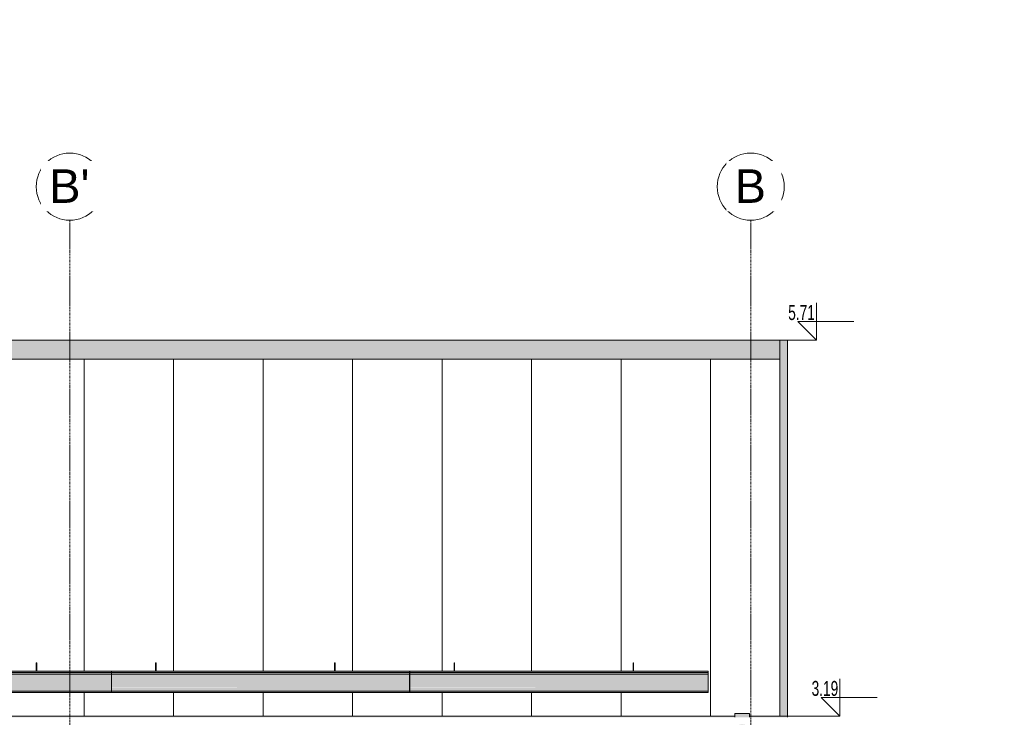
# Model space of a CAD drawing. Header units: centimetres. Extents: x 63272 to 70946, y -123 to 53714.
# Tile 8 of 50: x 63995 to 64655, y 319 to 786. Entities that reach past the tile are written whole.
import ezdxf

# ---------------------------------------------------------------- set-up
doc = ezdxf.new("R2010")
doc.units = ezdxf.units.CM
doc.linetypes.add('Linia siatki', pattern=[2.2225, 1.27, -0.3175, 0.3175, -0.3175])
for name, color, linetype, lineweight in [('A-GENM', 7, 'Continuous', 5), ('A-ROOF', 7, 'Continuous', 5), ('A-ROOF-OTLN', 7, 'Continuous', 5), ('A-ROOF-PATT', 7, 'Continuous', 5), ('G-ANNO-DIMS', 7, 'Continuous', 5), ('P-PIPE', 7, 'Continuous', 5), ('S-GRID', 7, 'Continuous', 5), ('S-GRID-IDEN', 7, 'Continuous', 5)]:
    doc.layers.add(name, color=color, linetype=linetype, lineweight=lineweight)
doc.styles.add('Arial', font='arial.ttf', dxfattribs={"height": 22.5})
doc.styles.add('Arial Narrow', font='ARIALN.TTF', dxfattribs={"width": 0.8, "height": 10})

# ---------------------------------------------------------------- blocks, each defined once
blk = doc.blocks.new('ARu Rura spustowa okrągła ___FK_04_0 - Na ziemię _φ10_-9218120-Elewacja w osi 1 - Południowa')
at = {"layer": 'P-PIPE', "true_color": 0x383e42}
h = blk.add_hatch(color=250, dxfattribs=at)
h.paths.add_polyline_path([(64479.57, 274.6), (64479.57, 313.75), (64478.08, 313.59), (64476.9, 313.31), (64476.2, 313.08), (64475.9, 313.02), (64475.15, 312.85), (64474.57, 312.85), (64474.57, 276.68), (64474.74, 276.14), (64475.24, 275.64), (64476.04, 275.21), (64477.07, 274.88), (64478.28, 274.68)])
h.paths.add_polyline_path([(64474.57, 318.52), (64479.57, 318.52), (64479.57, 321.11), (64474.57, 321.11), (64474.57, 319.33)])
h = blk.add_hatch(color=250, dxfattribs=at)
h.paths.add_polyline_path([(64479.57, 274.6), (64480.87, 274.68), (64482.37, 274.98), (64483.23, 275.28), (64483.9, 275.64), (64484.4, 276.14), (64484.57, 276.68), (64484.57, 312.85), (64483.81, 312.86), (64481.06, 313.59), (64480.87, 313.63), (64479.57, 313.66), (64479.57, 275.28)])
h.paths.add_polyline_path([(64482.13, 318.52), (64484.57, 318.52), (64484.57, 321.11), (64479.57, 321.11), (64479.57, 318.52), (64482.07, 318.52)])
for points in [[(64479.57, 248.09), (64479.57, 274.6), (64477.83, 274.75), (64476.96, 274.92), (64475.92, 275.28), (64475.24, 275.64), (64474.74, 276.14), (64474.57, 276.68), (64474.57, 250.16), (64474.77, 249.6), (64475.42, 249.03), (64476.18, 248.65), (64477.17, 248.35), (64478.33, 248.16), (64479.55, 248.09)], [(64479.57, 248.09), (64480.87, 248.16), (64482.37, 248.46), (64483.11, 248.7), (64483.9, 249.13), (64484.4, 249.62), (64484.57, 250.16), (64484.57, 276.68), (64484.4, 276.14), (64483.9, 275.64), (64483.11, 275.21), (64482.07, 274.88), (64480.87, 274.68), (64479.57, 274.6), (64479.57, 248.16)], [(64474.57, 16.47), (64474.74, 17.42), (64475.24, 18.3), (64476.04, 19.07), (64477.12, 19.66), (64478.28, 20.02), (64479.57, 20.14), (64479.57, 248.09), (64478.28, 248.16), (64476.96, 248.4), (64476.04, 248.7), (64475.24, 249.13), (64474.74, 249.62), (64474.57, 250.16), (64474.57, 16.58)], [(64484.57, 16.47), (64484.57, 250.16), (64484.4, 249.62), (64483.9, 249.13), (64483.11, 248.7), (64482.07, 248.37), (64480.87, 248.16), (64479.57, 248.09), (64479.57, 20.14), (64480.87, 20.02), (64482.07, 19.65), (64483.11, 19.07), (64483.9, 18.3), (64484.4, 17.42), (64484.55, 16.58)], [(64474.57, 11.47), (64474.74, 12.7), (64475.34, 13.97), (64476.18, 14.95), (64477.18, 15.64), (64478.35, 16.08), (64479.57, 16.24), (64479.57, 20.14), (64478.28, 20.02), (64476.96, 19.59), (64476.04, 19.07), (64475.24, 18.3), (64474.74, 17.42), (64474.57, 16.47), (64474.57, 12.7)], [(64484.57, 11.47), (64484.55, 16.58), (64484.37, 17.47), (64483.9, 18.3), (64482.95, 19.16), (64481.94, 19.69), (64480.78, 20.03), (64479.57, 20.14), (64479.57, 16.24), (64480.87, 16.08), (64482.07, 15.6), (64483.22, 14.7), (64483.9, 13.85), (64484.4, 12.7)], [(64479.57, 6.88), (64479.57, 12.94), (64478.33, 13.06), (64476.96, 13.53), (64476.04, 14.11), (64475.84, 14.29), (64475.42, 13.76), (64474.94, 12.65), (64474.77, 11.47), (64474.96, 10.23), (64475.49, 9.08), (64476.18, 8.23), (64477.17, 7.5), (64478.33, 7.04)], [(64479.57, 12.94), (64479.57, 16.05), (64478.2, 15.84), (64477.07, 15.36), (64476.08, 14.59), (64475.84, 14.29), (64476.18, 13.97), (64477.17, 13.41), (64478.33, 13.06)], [(64479.57, 12.94), (64480.82, 13.06), (64482.14, 13.5), (64483.11, 14.11), (64483.3, 14.29), (64482.96, 14.71), (64481.96, 15.44), (64480.8, 15.89), (64479.57, 16.05), (64479.57, 13.06)], [(64479.57, 6.88), (64480.87, 7.06), (64482.07, 7.57), (64482.97, 8.23), (64483.73, 9.18), (64484.23, 10.42), (64484.37, 11.47), (64484.19, 12.7), (64483.63, 13.88), (64483.3, 14.29), (64482.97, 13.97), (64481.97, 13.41), (64480.82, 13.06), (64479.57, 12.94), (64479.57, 7.04)]]:
    blk.add_hatch(color=250, dxfattribs=at).paths.add_polyline_path(points)
h = blk.add_hatch(color=250, dxfattribs=at)
h.paths.add_polyline_path([(64479.57, 6.69), (64480.94, 6.88), (64482.07, 7.33), (64483.22, 8.23), (64483.94, 9.18), (64484.43, 10.42), (64484.57, 11.47), (64484.37, 12.77), (64483.81, 13.97), (64482.96, 14.95), (64481.96, 15.64), (64480.8, 16.08), (64479.57, 16.24), (64478.28, 16.08), (64476.96, 15.52), (64475.93, 14.7), (64475.2, 13.76), (64474.74, 12.65), (64474.57, 11.47), (64474.77, 10.16), (64475.24, 9.08), (64476.21, 7.97), (64477.17, 7.29), (64478.33, 6.85), (64479.54, 6.7)])
h.paths.add_polyline_path([(64479.57, 6.88), (64478.28, 7.06), (64477.17, 7.5), (64476.18, 8.23), (64475.42, 9.18), (64474.92, 10.42), (64474.77, 11.47), (64474.96, 12.7), (64475.51, 13.88), (64476.18, 14.71), (64477.18, 15.44), (64478.35, 15.89), (64479.57, 16.05), (64480.94, 15.84), (64482.07, 15.36), (64483.06, 14.59), (64483.73, 13.76), (64484.21, 12.65), (64484.37, 11.47), (64484.19, 10.23), (64483.65, 9.08), (64482.97, 8.23), (64481.97, 7.5), (64480.82, 7.04)])
at = {"layer": 'P-PIPE'}
for p, q in [((64474.57, 321.11), (64474.57, 318.52)), ((64479.57, 321.11), (64474.57, 321.11)), ((64484.57, 321.11), (64479.57, 321.11)), ((64484.57, 318.52), (64484.57, 321.11)), ((64474.57, 312.86), (64474.57, 276.68)), ((64484.57, 276.68), (64484.57, 312.86)), ((64474.57, 276.68), (64474.57, 250.16)), ((64484.57, 250.16), (64484.57, 276.68)), ((64474.57, 250.16), (64474.57, 16.47)), ((64484.57, 16.47), (64484.57, 250.16)), ((64474.57, 16.47), (64474.57, 11.47)), ((64484.57, 11.47), (64484.57, 16.47))]:
    blk.add_line(p, q, dxfattribs=at)
for major_axis, start_param, end_param in [((5, 0), 1.570796, 4.712389), ((-4.8, 0), 4.712389, 7.853982), ((5, 0), 4.712389, 7.853982), ((4.8, 0), 4.712389, 7.853982)]:
    blk.add_ellipse((64479.57, 11.47), major_axis=major_axis, ratio=0.95448, start_param=start_param, end_param=end_param, dxfattribs=at)
for points, knots in [([(64474.57, 276.68), (64474.57, 276.59), (64474.6, 276.4), (64474.73, 276.14), (64474.94, 275.88), (64475.33, 275.56), (64476, 275.19), (64477.04, 274.86), (64478.26, 274.65), (64479.14, 274.61), (64479.57, 274.6)], [0.5, 0.5, 0.5, 0.5, 0.5416667, 0.5833333, 0.625, 0.6666667, 0.75, 0.8333333, 0.9166667, 1, 1, 1, 1]), ([(64479.57, 274.6), (64480.01, 274.61), (64480.88, 274.65), (64482.1, 274.86), (64483.15, 275.19), (64483.82, 275.56), (64484.21, 275.88), (64484.42, 276.14), (64484.54, 276.4), (64484.57, 276.59), (64484.57, 276.68)], [0, 0, 0, 0, 0.0833333, 0.1666667, 0.25, 0.3333333, 0.375, 0.4166667, 0.4583333, 0.5, 0.5, 0.5, 0.5]), ([(64474.57, 250.16), (64474.57, 250.07), (64474.6, 249.89), (64474.73, 249.62), (64474.94, 249.37), (64475.33, 249.04), (64476, 248.68), (64477.04, 248.35), (64478.26, 248.14), (64479.14, 248.09), (64479.57, 248.09)], [0.5, 0.5, 0.5, 0.5, 0.5416667, 0.5833333, 0.625, 0.6666667, 0.75, 0.8333333, 0.9166667, 1, 1, 1, 1]), ([(64479.57, 248.09), (64480.01, 248.09), (64480.88, 248.14), (64482.1, 248.35), (64483.15, 248.68), (64483.82, 249.04), (64484.21, 249.37), (64484.42, 249.62), (64484.54, 249.89), (64484.57, 250.07), (64484.57, 250.16)], [0, 0, 0, 0, 0.0833333, 0.1666667, 0.25, 0.3333333, 0.375, 0.4166667, 0.4583333, 0.5, 0.5, 0.5, 0.5]), ([(64474.57, 16.47), (64474.57, 16.55), (64474.58, 16.71), (64474.62, 17.03), (64474.71, 17.34), (64474.83, 17.65), (64474.99, 17.95), (64475.23, 18.31), (64475.59, 18.71), (64476.03, 19.07), (64476.52, 19.39), (64477.25, 19.75), (64478.26, 20.06), (64479.14, 20.14), (64479.57, 20.14)], [0.5, 0.5, 0.5, 0.5, 0.5208333, 0.5416667, 0.5833333, 0.6041667, 0.625, 0.6666667, 0.7083333, 0.75, 0.7916667, 0.8333333, 0.9166667, 1, 1, 1, 1]), ([(64479.57, 20.14), (64480.01, 20.14), (64480.88, 20.06), (64481.9, 19.75), (64482.63, 19.39), (64483.12, 19.07), (64483.55, 18.71), (64483.92, 18.31), (64484.21, 17.88), (64484.42, 17.42), (64484.54, 16.95), (64484.57, 16.63), (64484.57, 16.47)], [0, 0, 0, 0, 0.0833333, 0.1666667, 0.2083333, 0.25, 0.2916667, 0.3333333, 0.375, 0.4166667, 0.4583333, 0.5, 0.5, 0.5, 0.5]), ([(64475.81, 14.27), (64475.93, 14.17), (64476.19, 13.95), (64476.64, 13.66), (64477.34, 13.32), (64478.32, 13.02), (64479.15, 12.94), (64479.57, 12.94)], [0.713539, 0.713539, 0.713539, 0.713539, 0.75, 0.7916667, 0.8333333, 0.9166667, 1, 1, 1, 1]), ([(64479.57, 12.94), (64479.99, 12.94), (64480.83, 13.02), (64481.81, 13.32), (64482.5, 13.66), (64482.96, 13.95), (64483.22, 14.17), (64483.33, 14.27)], [0, 0, 0, 0, 0.0833333, 0.1666667, 0.2083333, 0.25, 0.286461, 0.286461, 0.286461, 0.286461])]:
    blk.add_open_spline(points, degree=3, knots=knots, dxfattribs=at)
blk = doc.blocks.new('Construction_Roof-Accessories_Lindab_KOTEGL - Construction_Roof-Accessories_Lindab_KOTEGL-V1-Elewacja w osi 1 - Południowa')
at = {"layer": 'A-GENM', "true_color": 0x383e42}
for points in [[(63606.33, 354.93), (63606.63, 354.93), (63606.63, 355), (63606.33, 355)], [(63606.63, 352.29), (63606.63, 354.93), (63606.33, 354.93), (63606.33, 352.29)], [(63606.63, 351.61), (63606.63, 352.29), (63606.33, 352.27), (63606.33, 351.61), (63606.44, 351.61)], [(63606.63, 349.48), (63606.63, 351.61), (63606.33, 351.61), (63606.33, 349.48)]]:
    blk.add_hatch(color=250, dxfattribs=at).paths.add_polyline_path(points)
at = {"layer": 'A-GENM', "color": 250, "true_color": 0x2a2a2a}
for p, q in [((63606.63, 355.03), (63606.33, 355.03)), ((63606.33, 355.03), (63606.33, 354.93)), ((63606.33, 352.29), (63606.33, 354.93)), ((63606.33, 352.29), (63606.33, 351.61)), ((63606.33, 349.47), (63606.33, 351.61)), ((63606.63, 354.93), (63606.63, 355.03)), ((63606.63, 354.93), (63606.63, 352.29)), ((63606.63, 351.61), (63606.63, 352.29)), ((63606.63, 351.61), (63606.63, 349.47))]:
    blk.add_line(p, q, dxfattribs=at)
blk = doc.blocks.new('Construction_Roof-Accessories_Lindab_SNO_KOTEGL - Construction_Roof-Accessories_Lindab_SNO-9284867-Elewacja w osi 1 - Południowa')
at = {"layer": 'A-GENM', "true_color": 0x383e42}
for points in [[(63456.63, 348.67), (63656.63, 348.67), (63656.63, 349.46), (63456.63, 349.46), (63456.63, 349.19)], [(63558.05, 348.01), (63656.63, 348.01), (63656.63, 348.67), (63456.63, 348.67), (63456.63, 348.01), (63552.65, 348.01)], [(63655.35, 347.5), (63656.63, 347.51), (63656.63, 348.01), (63456.63, 348.01), (63456.63, 347.5), (63649.94, 347.5)], [(63456.63, 338.56), (63656.63, 338.56), (63656.63, 347.5), (63456.63, 347.5), (63456.63, 343.03)], [(63456.63, 338.4), (63656.63, 338.45), (63656.63, 338.56), (63456.63, 338.5), (63456.63, 338.42)], [(63456.63, 336.03), (63656.63, 336.03), (63656.63, 338.4), (63456.63, 338.4), (63456.63, 336.87)], [(63558.05, 335.29), (63656.63, 335.33), (63656.63, 336.03), (63456.63, 336.03), (63456.63, 335.29), (63552.65, 335.29)], [(63655.35, 335.08), (63656.63, 335.08), (63656.63, 335.29), (63456.63, 335.29), (63456.63, 335.08), (63649.94, 335.08)]]:
    blk.add_hatch(color=250, dxfattribs=at).paths.add_polyline_path(points)
at = {"layer": 'A-GENM', "color": 250, "true_color": 0x2a2a2a}
for p, q in [((63656.63, 349.48), (63456.63, 349.48)), ((63456.63, 349.48), (63456.63, 349.46)), ((63456.63, 348.67), (63456.63, 349.46)), ((63456.63, 348.01), (63456.63, 348.67)), ((63456.63, 348.67), (63656.63, 348.67)), ((63456.63, 348.01), (63456.63, 347.5)), ((63456.63, 347.5), (63656.63, 347.5)), ((63456.63, 338.56), (63456.63, 347.5)), ((63656.63, 349.46), (63656.63, 349.48)), ((63656.63, 349.46), (63656.63, 348.67)), ((63656.63, 348.67), (63656.63, 348.01)), ((63656.63, 347.5), (63656.63, 348.01)), ((63656.63, 347.5), (63656.63, 338.56)), ((63456.63, 338.4), (63456.63, 338.56)), ((63456.63, 336.03), (63456.63, 338.4)), ((63656.63, 338.56), (63656.63, 338.4)), ((63656.63, 338.4), (63656.63, 336.03)), ((63456.63, 336.03), (63456.63, 335.29)), ((63456.63, 336.03), (63656.63, 336.03)), ((63456.63, 335.08), (63456.63, 335.29)), ((63456.63, 335.08), (63656.63, 335.08)), ((63656.63, 335.29), (63656.63, 336.03)), ((63656.63, 335.29), (63656.63, 335.08))]:
    blk.add_line(p, q, dxfattribs=at)
blk = doc.blocks.new('Construction_Roof-Accessories_Lindab_KOTEGL - Construction_Roof-Accessories_Lindab_KOTEGL-9237833-Elewacja w osi 1 - Południowa')
at = {"layer": 'A-GENM', "true_color": 0x383e42}
for points in [[(63486.33, 354.93), (63486.63, 354.93), (63486.63, 355), (63486.33, 355)], [(63486.63, 352.29), (63486.63, 354.93), (63486.33, 354.93), (63486.33, 352.29)], [(63486.63, 351.61), (63486.63, 352.29), (63486.33, 352.27), (63486.33, 351.61), (63486.44, 351.61)], [(63486.63, 349.48), (63486.63, 351.61), (63486.33, 351.61), (63486.33, 349.48)]]:
    blk.add_hatch(color=250, dxfattribs=at).paths.add_polyline_path(points)
at = {"layer": 'A-GENM', "color": 250, "true_color": 0x2a2a2a}
for p, q in [((63486.63, 355.03), (63486.33, 355.03)), ((63486.33, 355.03), (63486.33, 354.93)), ((63486.33, 352.29), (63486.33, 354.93)), ((63486.33, 352.29), (63486.33, 351.61)), ((63486.33, 349.48), (63486.33, 351.61)), ((63486.63, 354.93), (63486.63, 355.03)), ((63486.63, 354.93), (63486.63, 352.29)), ((63486.63, 351.61), (63486.63, 352.29)), ((63486.63, 351.61), (63486.63, 349.48))]:
    blk.add_line(p, q, dxfattribs=at)
blk = doc.blocks.new('Siatka - M_Symbol siatki - okrąg mniejszy-7853319-Elewacja w osi 1 - Południowa')
at = {"layer": 'S-GRID-IDEN'}
blk.add_circle((63400.4, -69.75), 22.5, dxfattribs=at)
blk = doc.blocks.new('Rzędne punktów - Znacznik rzędnej-817464-Elewacja w osi 1 - Południowa')
at = {"layer": 'G-ANNO-DIMS'}
for p, q in [((63623.156765, 0), (63623.156765, 25)), ((63610.656765, 12.5), (63623.156765, 0)), ((63610.656765, 12.5), (63648.156765, 12.5))]:
    blk.add_line(p, q, dxfattribs=at)

msp = doc.modelspace()

# ---------------------------------------------------------------- hatches: boundary and pattern name
at = {"layer": 'A-ROOF', "true_color": 0x7f7f7f}
msp.add_hatch(color=8, dxfattribs=at).paths.add_polyline_path([(63380.82, 558.82), (64504.85, 558.82), (64504.85, 571.43), (63380.82, 571.43)])
at = {"layer": 'A-ROOF-OTLN', "true_color": 0x383e42}
h = msp.add_hatch(color=250, dxfattribs=at)
h.paths.add_polyline_path([(64484.57, 318.52), (64509.85, 318.52), (64509.85, 319.33), (64484.57, 319.33)])
h.paths.add_polyline_path([(63380.82, 318.52), (64474.57, 318.52), (64474.57, 319.33), (63375.82, 319.33), (63375.82, 318.52)])
at = {"layer": 'A-ROOF-PATT', "true_color": 0xc7ae96}
msp.add_hatch(color=253, dxfattribs=at).paths.add_polyline_path([(64509.85, 319.33), (64509.85, 571.43), (64504.85, 571.43), (64504.85, 319.33)])
at = {"layer": 'A-ROOF-PATT'}
h = msp.add_hatch(dxfattribs=at)
h.set_pattern_fill('FP_2', color=256, style=0, pattern_type=2)
h.set_pattern_definition([(90, (63858.366, 217.3), (-60, 4e-15), [])])
h.paths.add_polyline_path([(63380.82, 319.33), (64474.57, 319.33), (64474.57, 321.11), (64484.57, 321.11), (64484.57, 319.33), (64504.85, 319.33), (64504.85, 558.82), (63380.82, 558.82), (63380.82, 343.03)])
h.paths.add_polyline_path([(63476.97, 335.08), (63456.63, 335.08), (63456.63, 349.48), (63486.33, 349.48), (63486.33, 355), (63486.63, 355), (63486.63, 349.48), (63606.33, 349.48), (63606.33, 355), (63606.63, 355), (63606.63, 349.48), (63686.33, 349.48), (63686.33, 355), (63686.63, 355), (63686.63, 349.48), (63806.33, 349.48), (63806.33, 355), (63806.63, 355), (63806.63, 349.48), (63886.33, 349.48), (63886.33, 355), (63886.63, 355), (63886.63, 349.48), (64006.33, 349.48), (64006.33, 355), (64006.63, 355), (64006.63, 349.48), (64086.33, 349.48), (64086.33, 355), (64086.63, 355), (64086.63, 349.48), (64206.33, 349.48), (64206.33, 355), (64206.63, 355), (64206.63, 349.48), (64256.63, 349.46), (64256.63, 335.08), (63482.38, 335.08)])
h.paths.add_polyline_path([(64266.15, 335.08), (64256.68, 335.08), (64256.68, 349.48), (64286.38, 349.48), (64286.38, 355), (64286.68, 355), (64286.68, 349.48), (64406.38, 349.48), (64406.38, 355), (64406.68, 355), (64406.69, 349.48), (64456.68, 349.46), (64456.68, 335.08), (64271.56, 335.08)])

# ---------------------------------------------------------------- linework, layer by layer
at = {"layer": 'A-ROOF'}
for p, q in [((64504.85, 571.43), (63380.82, 571.43)), ((64504.85, 571.43), (64504.85, 319.33)), ((64504.85, 558.82), (63380.82, 558.82))]:
    msp.add_line(p, q, dxfattribs=at)
at = {"layer": 'A-ROOF-OTLN'}
for p, q in [((64509.85, 571.43), (64504.85, 571.43)), ((64509.85, 571.43), (64509.85, 318.53)), ((64474.57, 319.33), (63375.82, 319.33)), ((64509.85, 319.33), (64484.57, 319.33))]:
    msp.add_line(p, q, dxfattribs=at)
at = {"layer": 'G-ANNO-DIMS'}
for p, q in [((64501.8, 571.43), (64529.38, 571.43)), ((64509.85, 319.33), (64545.08, 319.33))]:
    msp.add_line(p, q, dxfattribs=at)
at = {"layer": 'S-GRID', "color": 9, "linetype": 'Linia siatki', "true_color": 0xc0c0c0}
for p, q in [((64028.75, -47.25), (64028.75, 651.94)), ((64485.3, -47.25), (64485.3, 651.94))]:
    msp.add_line(p, q, dxfattribs=at)

# ---------------------------------------------------------------- block references
at = {"layer": 'A-GENM', "color": 250, "true_color": 0x2a2a2a}
for name, p in [('Construction_Roof-Accessories_Lindab_KOTEGL - Construction_Roof-Accessories_Lindab_KOTEGL-V1-Elewacja w osi 1 - Południowa', (400, 0)), ('Construction_Roof-Accessories_Lindab_KOTEGL - Construction_Roof-Accessories_Lindab_KOTEGL-9237833-Elewacja w osi 1 - Południowa', (600, 0)), ('Construction_Roof-Accessories_Lindab_KOTEGL - Construction_Roof-Accessories_Lindab_KOTEGL-V1-Elewacja w osi 1 - Południowa', (600, 0)), ('Construction_Roof-Accessories_Lindab_KOTEGL - Construction_Roof-Accessories_Lindab_KOTEGL-9237833-Elewacja w osi 1 - Południowa', (800.05, 0)), ('Construction_Roof-Accessories_Lindab_KOTEGL - Construction_Roof-Accessories_Lindab_KOTEGL-V1-Elewacja w osi 1 - Południowa', (800.05, 0)), ('Construction_Roof-Accessories_Lindab_SNO_KOTEGL - Construction_Roof-Accessories_Lindab_SNO-9284867-Elewacja w osi 1 - Południowa', (400, 0)), ('Construction_Roof-Accessories_Lindab_SNO_KOTEGL - Construction_Roof-Accessories_Lindab_SNO-9284867-Elewacja w osi 1 - Południowa', (600, 0)), ('Construction_Roof-Accessories_Lindab_SNO_KOTEGL - Construction_Roof-Accessories_Lindab_SNO-9284867-Elewacja w osi 1 - Południowa', (800.05, 0))]:
    msp.add_blockref(name, p, dxfattribs=at)
at = {"layer": 'G-ANNO-DIMS'}
for p in [(906.22, 571.43), (921.92, 319.33)]:
    msp.add_blockref('Rzędne punktów - Znacznik rzędnej-817464-Elewacja w osi 1 - Południowa', p, dxfattribs=at)
at = {"layer": 'P-PIPE'}
msp.add_blockref('ARu Rura spustowa okrągła ___FK_04_0 - Na ziemię _φ10_-9218120-Elewacja w osi 1 - Południowa', (0, 0), dxfattribs=at)
at = {"layer": 'S-GRID-IDEN'}
for p in [(628.35, 744.19), (1084.9, 744.19)]:
    msp.add_blockref('Siatka - M_Symbol siatki - okrąg mniejszy-7853319-Elewacja w osi 1 - Południowa', p, dxfattribs=at)

# ---------------------------------------------------------------- texts
at = {"layer": 'G-ANNO-DIMS', "char_height": 10, "width": 21.4907, "attachment_point": 1, "line_spacing_factor": 0.974696, "style": 'Arial Narrow'}
for s, insert in [('5.71', (64510.43, 595.01)), ('3.19', (64526.13, 342.92))]:
    msp.add_mtext(s, dxfattribs=dict(at, insert=insert))

# ---------------------------------------------------------------- next in the draw order: texts
at = {"layer": 'S-GRID-IDEN', "char_height": 22.5, "attachment_point": 1, "style": 'Arial', "bg_fill": 3, "box_fill_scale": 1.25, "bg_fill_color": 256, "bg_fill_true_color": 13158600, "bg_fill_transparency": 0}
for s, insert, width in [("B'", (64015.02, 686.07), 32.8692), ('\\fArial|b0|i0|c238|p34|;B', (64474.55, 686.07), 25.654)]:
    msp.add_mtext(s, dxfattribs=dict(at, insert=insert, width=width))

doc.saveas('drawing.dxf')
